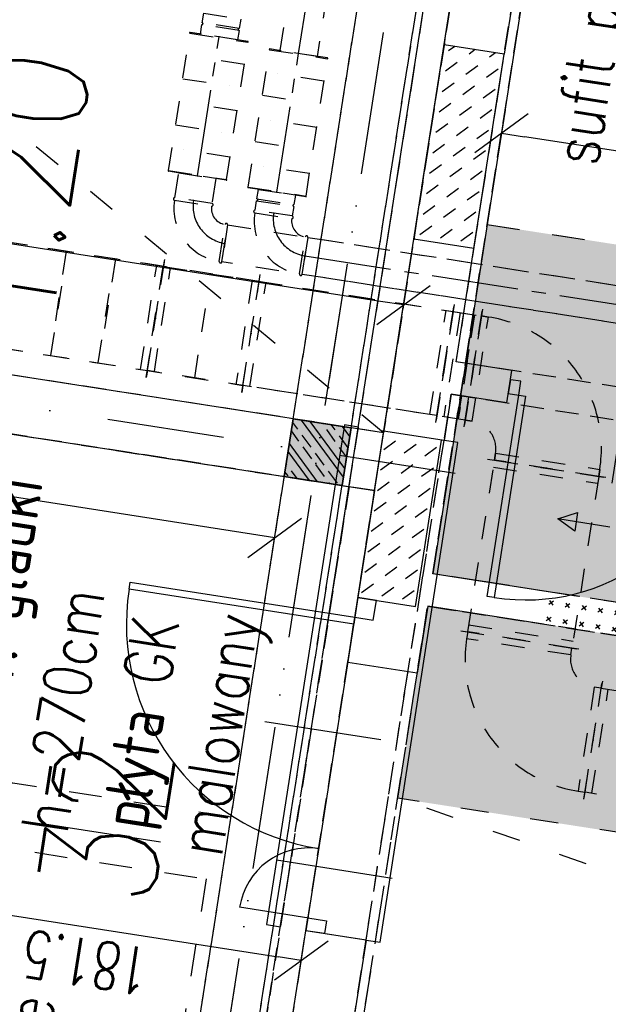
# Model space of a CAD drawing. Extents: x -38969 to 27108, y -24488 to 212598.
# Tile 140 of 256: x -8871 to -8620, y 35787 to 36207. Entities that reach past the tile are written whole.
import ezdxf
from ezdxf import colors
from ezdxf.entities.mleader import LeaderData, LeaderLine
from ezdxf.math import Vec2, Vec3

# ---------------------------------------------------------------- set-up
doc = ezdxf.new("R2010")
doc.units = 0
doc.header["$LTSCALE"] = 100
doc.header["$MEASUREMENT"] = 0
for name, pattern in [('0.5_0.5', [1, 0.5, -0.5]), ('0.7_0.7', [1.4, 0.7, -0.7]), ('ACAD_ISO03W100', [30, 12, -18]), ('CENTER', [0.55, 0.37, -0.06, 0.06, -0.06]), ('DASHDOT2', [0.5, 0.25, -0.125, 0, -0.125]), ('DASHED22', [0.15, 0.1, -0.05])]:
    doc.linetypes.add(name, pattern=pattern)
doc.layers.get('0').update_dxf_attribs({"linetype": 'CONTINUOUS'})
doc.layers.get('DEFPOINTS').update_dxf_attribs({"linetype": 'CONTINUOUS'})
for name, color, linetype in [('F_0-DIM', 6, 'CONTINUOUS'), ('F_0-HAT', 6, 'CONTINUOUS'), ('F_0-HAT 50', 6, 'CONTINUOUS'), ('F_0-MUR', 3, 'CONTINUOUS'), ('F_0-MUR istn', 200, 'CONTINUOUS'), ('F_0-MUW', 1, 'CONTINUOUS'), ('F_0-NR POM', 3, 'CONTINUOUS'), ('F_0-osie', 6, 'CONTINUOUS'), ('F_0-POMOCNICZA', 2, 'CONTINUOUS'), ('F_0-POW', 123, 'DASHED22'), ('F_0-STOLARKA', 6, 'CONTINUOUS'), ('F_0-sufit podw', 252, 'CONTINUOUS'), ('F_0-sufity TXT', 123, 'CONTINUOUS'), ('F_1-HAT 50', 6, 'CONTINUOUS'), ('F_1-mur', 3, 'CONTINUOUS'), ('F_1-MUR istn', 200, 'CONTINUOUS'), ('F_1-MUR wyburzany', 252, 'CONTINUOUS'), ('F_1-MUW', 1, 'CONTINUOUS'), ('F_1-NR POM', 3, 'CONTINUOUS'), ('F_1-osie', 6, 'CONTINUOUS'), ('F_1-POMOCNICZA', 2, 'CONTINUOUS'), ('F_1-POW', 2, 'DASHED22'), ('F_1-sufit podw', 252, 'CONTINUOUS'), ('F_1-sufity TXT', 123, 'CONTINUOUS'), ('F_1-WEN_WYC1-_OSIE', 2, 'CENTER'), ('F_1-WEN_WYC1-_ZLICZAC', 6, 'CONTINUOUS'), ('F_1-WENTYLACJA', 2, 'CONTINUOUS'), ('t_1-TXT', 123, 'CONTINUOUS')]:
    doc.layers.add(name, color=color, linetype=linetype)
doc.styles.add('ROMANS', font='ROMANS.shx', dxfattribs={"width": 0.8})
doc.styles.get("Standard").update_dxf_attribs({"font": 'romans.shx', "width": 0.7})
doc.dimstyles.new('DIM100', dxfattribs={"dimscale": 10, "dimtxt": 2, "dimasz": 1, "dimexe": 0, "dimexo": 0, "dimgap": 0.5, "dimtad": 1, "dimdec": 4, "dimrnd": 0.5, "dimdsep": 46, "dimtxsty": 'Standard', "dimblk1": 'TICK1', "dimblk2": 'TICK1', "dimsah": 1, "dimcen": 0, "dimse1": 1, "dimse2": 1, "dimclrd": 6, "dimclre": 6, "dimclrt": 123, "dimadec": 0, "dimazin": 0, "dimtfac": 1, "dimtdec": 4, "dimtmove": 2, "dimatfit": 3, "dimldrblk": 'TICK1', "dimfxl": 1, "dimtolj": 1, "dimarcsym": 0})
pattern_1 = [(162.14471, (-7298.9845, 21519.5906), (-4.8908185, -4.9907935), [0, -6.25])]

# ---------------------------------------------------------------- blocks, each defined once
blk = doc.blocks.new('TICK1')
at = {"color": 0}
for p, q in [((-1, -1), (1, 1)), ((0, -1), (0, 1)), ((0, 0), (-1, 0))]:
    blk.add_line(p, q, dxfattribs=at)
blk = doc.blocks.new('*D1824')
at = {"layer": 'DEFPOINTS', "color": 0}
for p in [(-9246.54, 36468.08), (-8662.09, 36377.02), (-9291.95, 36176.6)]:
    blk.add_point(p, dxfattribs=at)
at = {"layer": 'F_0-DIM', "color": 6, "lineweight": -2, "transparency": 16777216}
blk.add_line((-8717.38, 36087.08), (-9282.07, 36175.06), dxfattribs=at)
at = {"layer": 'F_0-DIM', "color": 6, "lineweight": -2, "transparency": 16777216, "xscale": 10, "yscale": 10, "zscale": 10}
for p, rotation in [((-9291.95, 36176.6), 171.1447089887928), ((-8707.5, 36085.54), 351.1447089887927)]:
    blk.add_blockref('TICK1', p, dxfattribs=dict(at, rotation=rotation))
at = {"layer": 'F_0-DIM', "color": 123, "transparency": 16777216, "insert": (-9002.03, 36116.25), "char_height": 20, "attachment_point": 5, "rotation": 171.1447}
blk.add_mtext('\\A1;591.5', dxfattribs=at)
blk = doc.blocks.new('DR_11100L0')
at = {"color": 7}
blk.add_line((-15, 50), (35, 50), dxfattribs=at)
blk.add_lwpolyline([(4, 0), (4, 3), (101, 3), (101, 0), (4, 0)])
blk.add_arc((4, 3), 97, 0, 90, dxfattribs=at)
blk = doc.blocks.new('DR_1190L1')
at = {"color": 7}
blk.add_line((-15, 45), (35, 45), dxfattribs=at)
blk.add_lwpolyline([(4, 0), (4, 3), (91, 3), (91, 0), (4, 0)])
blk.add_arc((4, 3), 87, 0, 90, dxfattribs=at)
blk = doc.blocks.new('*D1849')
at = {"layer": 'DEFPOINTS', "color": 0}
for p in [(-9304.3, 36097.3), (-9308.38, 36071.13), (-8758.39, 36012.25)]:
    blk.add_point(p, dxfattribs=at)
at = {"layer": 'F_0-DIM', "color": 6, "lineweight": -2, "transparency": 16777216}
blk.add_line((-8772.35, 35987.62), (-9298.5, 36069.59), dxfattribs=at)
at = {"layer": 'F_0-DIM', "color": 6, "lineweight": -2, "transparency": 16777216, "xscale": 10, "yscale": 10, "zscale": 10}
for p, rotation in [((-9308.38, 36071.13), 171.1447089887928), ((-8762.47, 35986.08), 351.1447089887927)]:
    blk.add_blockref('TICK1', p, dxfattribs=dict(at, rotation=rotation))
at = {"layer": 'F_0-DIM', "color": 123, "transparency": 16777216, "insert": (-9037.73, 36013.78), "char_height": 20, "attachment_point": 5, "rotation": 171.1447}
blk.add_mtext('\\A1;552.5', dxfattribs=at)
blk = doc.blocks.new('*D1851')
at = {"layer": 'DEFPOINTS', "color": 0}
for p in [(-8932.13, 35822.74), (-8751.12, 35805.55), (-8752.6, 35796.03)]:
    blk.add_point(p, dxfattribs=at)
at = {"layer": 'F_0-DIM', "color": 6, "lineweight": -2, "transparency": 16777216}
blk.add_line((-8920.58, 35831.95), (-8761, 35807.09), dxfattribs=at)
at = {"layer": 'F_0-DIM', "color": 6, "lineweight": -2, "transparency": 16777216, "xscale": 10, "yscale": 10, "zscale": 10}
for p, rotation in [((-8930.46, 35833.49), 171.1447089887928), ((-8751.12, 35805.55), 351.1447089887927)]:
    blk.add_blockref('TICK1', p, dxfattribs=dict(at, rotation=rotation))
at = {"layer": 'F_0-DIM', "color": 123, "transparency": 16777216, "insert": (-8843.1, 35804.7), "char_height": 20, "attachment_point": 5, "rotation": 171.1447}
blk.add_mtext('\\A1;181.5', dxfattribs=at)
blk = doc.blocks.new('*D1883')
at = {"layer": 'DEFPOINTS', "color": 0}
for p in [(-8665.7, 36158.93), (-8671.78, 36119.95), (-8078.93, 36027.59)]:
    blk.add_point(p, dxfattribs=at)
at = {"layer": 'F_1-sufity TXT', "color": 6, "lineweight": -2, "transparency": 16777216}
blk.add_line((-8082.74, 36068.1), (-8655.82, 36157.39), dxfattribs=at)
at = {"layer": 'F_1-sufity TXT', "color": 6, "lineweight": -2, "transparency": 16777216, "xscale": 10, "yscale": 10, "zscale": 10}
for p, rotation in [((-8665.7, 36158.93), 171.1447089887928), ((-8072.86, 36066.56), 351.1447089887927)]:
    blk.add_blockref('TICK1', p, dxfattribs=dict(at, rotation=rotation))
at = {"layer": 'F_1-sufity TXT', "color": 123, "transparency": 16777216, "insert": (-8371.59, 36097.93), "char_height": 20, "attachment_point": 5, "rotation": 171.1447}
blk.add_mtext('\\A1;600', dxfattribs=at)

msp = doc.modelspace()

# ---------------------------------------------------------------- hatches: boundary and pattern name
at = {"layer": 'F_0-HAT', "ltscale": 4}
h = msp.add_hatch(dxfattribs=at)
h.set_pattern_fill('DASH', color=256, scale=50, angle=135, style=0)
h.set_pattern_definition([(216.14471, (-6108.894, 31878.624), (-1.360645, -8.7334784), [6.25, -6.25])])
h.paths.add_polyline_path([(-8689.93489, 36196.6591), (-8703.35984, 36113.73733), (-8678.41081, 36109.85036), (-8664.98586, 36192.77213)])
h = msp.add_hatch(dxfattribs=at)
h.set_pattern_fill('DASH', color=256, scale=50, angle=135, style=0)
h.set_pattern_definition([(216.14471, (-6133.8393, 31725.641), (-1.360645, -8.7334784), [6.25, -6.25])])
h.paths.add_polyline_path([(-8715.88979, 36031.68818), (-8726.97343, 35960.5464), (-8703.356, 35956.86688), (-8691.77832, 36027.9317)])
at = {"layer": 'F_0-HAT 50'}
h = msp.add_hatch(dxfattribs=at)
h.set_pattern_fill('ANSI33', color=256, scale=50, style=0)
h.set_pattern_definition([(126.1447, (-6112.974, 31852.44), (-10.094123, -7.372833), []), (126.1447, (-6111.613, 31861.174), (-10.094123, -7.372833), [6.25, -3.125])])
h.paths.add_polyline_path([(-8758.38886, 36012.24875), (-8733.68685, 36008.40026), (-8729.83837, 36033.10227), (-8754.54038, 36036.95075)])
at = {"layer": 'F_0-MUW', "linetype": 'Continuous'}
msp.add_hatch(color=256, dxfattribs=at).paths.add_polyline_path([(-8758.38886, 36012.24875), (-8733.68685, 36008.40026), (-8729.83837, 36033.10227), (-8754.54038, 36036.95075)])
at = {"layer": 'F_1-HAT 50'}
h = msp.add_hatch(dxfattribs=at)
h.set_pattern_fill('ANSI33', color=256, scale=2, angle=81.144709, style=0)
h.set_pattern_definition([(306.1447, (-5316.446, 36635.42), (10.25563, 7.4908), []), (306.1447, (-5317.828, 36626.547), (10.25563, 7.4908), [6.35, -3.175])])
h.paths.add_polyline_path([(-8758.38886, 36012.24875), (-8733.68685, 36008.40026), (-8729.83837, 36033.10227), (-8754.54038, 36036.95075)])
at = {"layer": 'F_1-MUR wyburzany', "linetype": '0.7_0.7', "ltscale": 0.15}
h = msp.add_hatch(dxfattribs=at)
h.set_pattern_fill('CROSS', color=256, scale=20, angle=135, style=0)
h.set_pattern_definition([(216.14471, (-6108.894, 31878.624), (-1.088516, -6.9867827), [2.5, -7.5]), (306.14471, (-6110.641, 31878.8964), (6.9867827, -1.088516), [2.5, -7.5])])
h.paths.add_polyline_path([(-8645.61878, 35963.21441), (-8647.66897, 35950.055), (-8547.87286, 35934.50712), (-8545.82267, 35947.66653)])
at = {"layer": 'F_1-MUW', "linetype": 'Continuous'}
msp.add_hatch(color=256, dxfattribs=at).paths.add_polyline_path([(-8758.38886, 36012.24875), (-8733.68685, 36008.40026), (-8729.83837, 36033.10227), (-8754.54038, 36036.95075)])
at = {"layer": 'F_1-sufit podw', "true_color": 0x0919f6}
h = msp.add_hatch(dxfattribs=at)
h.set_pattern_fill('DOTS', color=5, scale=100, angle=81, style=0)
h.set_pattern_definition(pattern_1)
h.paths.add_polyline_path([(-7551.29403, 35945.38224), (-7574.53888, 35796.18212), (-7513.2779, 35786.63788), (-7490.03305, 35935.838)])
h.paths.add_polyline_path([(-8017.66793, 36018.04165), (-8040.91278, 35868.84153), (-7939.14051, 35852.98577), (-7915.89566, 36002.18589)])
h.paths.add_polyline_path([(-8671.77708, 36119.94954), (-8695.02193, 35970.74942), (-8545.84729, 35947.50854), (-8530.36854, 36046.86089), (-8198.48244, 35995.15421), (-8270.59897, 36057.44741)])
h = msp.add_hatch(dxfattribs=at)
h.set_pattern_fill('DOTS', color=5, scale=100, angle=81, style=0)
h.set_pattern_definition(pattern_1)
h.paths.add_polyline_path([(-7609.78668, 34374.66406), (-7626.89901, 34264.82639), (-7224.22193, 34202.2048), (-7207.12696, 34311.9311), (-7266.41177, 34321.16747)])
h.paths.add_polyline_path([(-7722.95995, 33648.24666), (-7740.48125, 33535.7839), (-7563.61488, 33508.22874), (-7546.09357, 33620.69151)])
h.paths.add_polyline_path([(-7481.0379, 35200.85521), (-7498.18061, 35091.02227), (-7154.8057, 35037.52567), (-7095.52088, 35028.28931), (-7078.42591, 35138.01561)])
h.paths.add_polyline_path([(-7382.69303, 35832.11539), (-7411.38885, 35644.3044), (-7288.96763, 35625.23161), (-7259.72602, 35812.92273)])
h.paths.add_polyline_path([(-8697.17708, 35956.91629), (-8709.96397, 35874.84197), (-7515.12981, 35688.69103), (-7643.96718, 34861.73149), (-7550.34465, 34847.14543), (-7408.72038, 35756.1793)])
h.paths.add_polyline_path([(-7647.04597, 34841.96989), (-7756.53508, 34139.19971), (-8290.34353, 34222.36517), (-8331.25323, 33959.78091), (-8298.64658, 33954.70091), (-8302.34112, 33930.98698), (-8199.58077, 33914.97729), (-8168.94683, 34111.60526), (-7676.88285, 34034.94343), (-7553.42343, 34827.38383)])
h.paths.add_polyline_path([(-8739.52717, 33840.20506), (-8747.41839, 33789.55424), (-8572.53851, 33762.30858), (-8587.43033, 33666.72351), (-8506.39741, 33654.09886), (-8483.61438, 33800.33475)])
h.paths.add_polyline_path([(-8828.09011, 33828.40533), (-8832.08783, 33802.74544), (-8759.27535, 33791.40152), (-8755.27763, 33817.06141)])
h.paths.add_polyline_path([(-8867.48819, 33993.73331), (-8870.93588, 33971.60386), (-8734.51182, 33950.34947), (-8731.06413, 33972.47893)])
h.paths.add_polyline_path([(-8665.61465, 34126.23642), (-8685.78072, 33996.7979), (-8713.44697, 34001.1082), (-8718.21909, 33970.47771), (-8719.20717, 33970.63165), (-8737.6799, 33852.06202), (-8684.32356, 33843.74929), (-8664.00356, 33974.17589), (-8461.4471, 33942.61831), (-8457.59862, 33967.32032), (-8566.28745, 33984.25365), (-8547.04502, 34107.76369)])
h.paths.add_polyline_path([(-8683.68879, 34229.24659), (-8697.08152, 34143.28361), (-8675.62435, 34139.94065), (-8662.23162, 34225.90364)])
h.paths.add_polyline_path([(-8650.37465, 34224.05637), (-8663.76738, 34138.09338), (-8533.34078, 34117.77338), (-8524.57912, 34174.01127), (-8334.04251, 34144.32635), (-8357.76861, 33992.0373), (-8473.40129, 34010.05246), (-8477.67929, 33982.59358), (-8345.08635, 33961.93606), (-8312.45119, 34171.40909)])

# ---------------------------------------------------------------- linework, layer by layer
at = {"layer": 'F_0-MUR'}
for p, q in [((-8716.00524, 36030.94712), (-9171.01622, 36101.83622)), ((-9174.8647, 36077.13421), (-8719.85373, 36006.24511)), ((-8758.38886, 36012.24875), (-8754.54038, 36036.95075)), ((-8729.83837, 36033.10227), (-8754.54038, 36036.95075)), ((-8724.4387, 35814.41435), (-8749.1407, 35818.26284)), ((-8724.4387, 35814.41435), (-8749.1407, 35818.26284))]:
    msp.add_line(p, q, dxfattribs=at)
for points in [[(-8703.11282, 36113.69884), (-8690.18191, 36196.69759)], [(-8677.42273, 36109.69642), (-8664.49182, 36192.69516)], [(-8715.88979, 36031.68818), (-8716.00524, 36030.94712)], [(-8719.85373, 36006.24511), (-8726.97343, 35960.5464), (-8702.36792, 35956.71294), (-8691.28428, 36027.85473)], [(-8758.38886, 36012.24875), (-8733.68685, 36008.40026)]]:
    msp.add_lwpolyline(points, dxfattribs=at)
at = {"layer": 'F_0-MUR istn'}
for p, q in [((-8637.8603, 36363.63305), (-8664.49182, 36192.69516)), ((-8664.49182, 36192.69516), (-8690.18191, 36196.69759)), ((-8677.42273, 36109.69642), (-8703.11282, 36113.69884)), ((-8684.96576, 36061.28048), (-8677.42273, 36109.69642)), ((-8661.25184, 36057.58594), (-8684.96576, 36061.28048)), ((-8663.40699, 36043.75281), (-8661.25184, 36057.58594)), ((-8687.12091, 36047.44736), (-8690.1997, 36027.68575)), ((-8663.40699, 36043.75281), (-8687.12091, 36047.44736)), ((-8690.1997, 36027.68575), (-8716.87787, 36031.84212)), ((-8723.45062, 35814.26041), (-8749.1407, 35818.26284)), ((-8723.45062, 35814.26041), (-8730.37789, 35769.7968))]:
    msp.add_line(p, q, dxfattribs=at)
at = {"layer": 'F_0-MUW', "linetype": 'Continuous'}
for p, q in [((-8690.18191, 36196.69759), (-8656.00736, 36416.05141)), ((-8719.85373, 36006.24511), (-8703.11282, 36113.69884)), ((-8756.06798, 35773.79922), (-8749.1407, 35818.26284))]:
    msp.add_line(p, q, dxfattribs=at)
for points in [[(-8729.83837, 36033.10227), (-8754.54038, 36036.95075), (-8758.38886, 36012.24875), (-8733.68685, 36008.40026)], [(-8733.68685, 36008.40026), (-8758.38886, 36012.24875), (-8754.54038, 36036.95075), (-8729.83837, 36033.10227)]]:
    msp.add_lwpolyline(points, close=True, dxfattribs=at)
at = {"layer": 'F_0-osie', "linetype": 'DASHDOT2', "ltscale": 2}
for p, q in [((-8639.1319, 36696.51441), (-8900.50205, 35018.87588)), ((-8685.39363, 36013.52714), (-9702.5148, 36171.99102)), ((-8712.33303, 35840.61309), (-9729.45419, 35999.07697))]:
    msp.add_line(p, q, dxfattribs=at)
at = {"layer": 'F_0-POMOCNICZA', "linetype": 'DASHED22'}
msp.add_line((-8846.48069, 35446.8198), (-8700.6231, 36383.02588), dxfattribs=at)
msp.add_lwpolyline([(-8812.19596, 35504.47931), (-8675.92109, 36379.17739)], dxfattribs=at)
at = {"layer": 'F_0-POMOCNICZA', "linetype": '0.7_0.7', "ltscale": 0.15}
for points in [[(-8713.9817, 36115.39217), (-8701.05079, 36198.39092)], [(-8677.42273, 36109.69642), (-8664.49182, 36192.69516)], [(-8760.00959, 35819.95617), (-8724.44958, 36048.20272)], [(-8723.45062, 35814.26041), (-8690.1997, 36027.68575)]]:
    msp.add_lwpolyline(points, dxfattribs=at)
at = {"layer": 'F_0-POW', "color": 1}
for points in [[(-9300.45474, 36122.00228), (-9246.53745, 36468.0774), (-8662.08796, 36377.02224), (-8716.00524, 36030.94712)], [(-8684.96576, 36061.28048), (-8637.8603, 36363.63305), (-8620.07486, 36360.86214), (-8616.68819, 36382.59991), (-8488.23775, 36362.58778), (-8538.72988, 36038.49745)], [(-8766.24577, 35539.57409), (-8687.12091, 36047.44736), (-7699.04063, 35893.50794), (-7646.39335, 36231.4314), (-7453.71769, 36201.41322), (-7696.17227, 34645.18676), (-7888.84792, 34675.20495), (-7730.29033, 35692.92764), (-8468.3863, 35807.92039), (-8516.26146, 35500.62742)], [(-9382.81232, 35593.37933), (-9304.30322, 36097.30027), (-9141.26997, 36071.90027), (-9196.68816, 35716.19137), (-8954.60849, 35678.47621), (-8922.28121, 35885.97307), (-9164.36089, 35923.68823), (-9141.26997, 36071.90027), (-8730.72261, 36007.93844), (-8809.23171, 35504.0175)]]:
    msp.add_lwpolyline(points, close=True, dxfattribs=at)
at = {"layer": 'F_0-POW'}
msp.add_lwpolyline([(-9129.2458, 33443.46914), (-8952.36941, 34578.77339), (-7965.2772, 34424.98791), (-7853.36325, 35143.32228), (-8841.44354, 35297.2617), (-8665.33685, 36427.62555), (-6545.90463, 36097.4255), (-7005.1059, 33149.982), (-7010.80166, 33113.42303)], close=True, dxfattribs=at)
at = {"layer": 'F_0-STOLARKA'}
msp.add_line((-8726.97343, 35960.5464), (-8749.1407, 35818.26284), dxfattribs=at)
for points in [[(-8662.79123, 36047.70513), (-8658.34487, 36047.01241), (-8657.42123, 36052.94089), (-8661.86759, 36053.63362)], [(-8726.97343, 35960.5464), (-8728.28191, 35952.14771), (-8720.37727, 35950.9162), (-8719.06879, 35959.31488)], [(-8749.1407, 35818.26284), (-8748.29404, 35823.69728), (-8740.38939, 35822.46576), (-8741.23606, 35817.03132)]]:
    msp.add_lwpolyline(points, close=True, dxfattribs=at)
for points in [[(-8726.75867, 36033.38151), (-8732.68715, 36034.30515), (-8765.93807, 35820.87981), (-8760.00959, 35819.95617)], [(-8723.45062, 35814.26041), (-8717.52213, 35813.33677), (-8684.27122, 36026.76212), (-8690.1997, 36027.68575)], [(-8747.89649, 35823.63534), (-8777.5389, 35828.25352)]]:
    msp.add_lwpolyline(points, dxfattribs=at)
msp.add_arc((-8747.8, 35823.62031), 30, 82.0996829, 171.144709, dxfattribs=at)
at = {"layer": 'F_0-sufit podw', "color": 3, "linetype": 'ACAD_ISO03W100', "ltscale": 0.01}
msp.add_lwpolyline([(-8716.00524, 36030.94712), (-9246.53745, 36468.0774)], dxfattribs=at)
at = {"layer": 'F_1-mur'}
for p in [(-8758.38886, 36012.24875), (-8716.00524, 36030.94712)]:
    msp.add_line(p, (-8754.54038, 36036.95075), dxfattribs=at)
msp.add_lwpolyline([(-8758.38886, 36012.24875), (-8719.85373, 36006.24511)], dxfattribs=at)
at = {"layer": 'F_1-MUR istn'}
for p, q in [((-8634.21586, 36361.04113), (-8695.02193, 35970.74942)), ((-8645.6434, 35963.05642), (-8695.02193, 35970.74942)), ((-8697.17708, 35956.91629), (-8701.64132, 35928.26197)), ((-8647.79855, 35949.22329), (-8697.17708, 35956.91629)), ((-8701.64132, 35928.26197), (-8731.28373, 35932.88015))]:
    msp.add_line(p, q, dxfattribs=at)
at = {"layer": 'F_1-MUR wyburzany', "linetype": '0.7_0.7', "ltscale": 0.15}
for p, q in [((-8549.1892, 35948.0292), (-8638.91981, 35962.00891)), ((-8550.77339, 35934.10712), (-8641.41951, 35948.22946))]:
    msp.add_line(p, q, dxfattribs=at)
at = {"layer": 'F_1-MUW', "linetype": 'Continuous'}
for p, q in [((-8731.28373, 35932.88015), (-8650.00372, 36454.58654)), ((-8699.64918, 36135.93065), (-8656.00736, 36416.05141)), ((-8719.96918, 36005.50405), (-8709.5013, 36072.69351))]:
    msp.add_line(p, q, dxfattribs=at)
msp.add_lwpolyline([(-8729.83837, 36033.10227), (-8754.54038, 36036.95075), (-8758.38886, 36012.24875), (-8733.68685, 36008.40026)], close=True, dxfattribs=at)
at = {"layer": 'F_1-osie', "linetype": 'DASHDOT2', "ltscale": 2}
for p, q in [((-8640.85525, 36685.45284), (-8900.50205, 35018.87588)), ((-8685.39363, 36013.52714), (-9640.27707, 36162.29461)), ((-8712.33303, 35840.61309), (-9667.21646, 35989.38055))]:
    msp.add_line(p, q, dxfattribs=at)
at = {"layer": 'F_1-POMOCNICZA', "linetype": 'DASHED22'}
msp.add_line((-8861.33585, 35351.47005), (-8700.6231, 36383.02588), dxfattribs=at)
at = {"layer": 'F_1-POMOCNICZA', "linetype": '0.7_0.7', "ltscale": 0.2}
for p, q in [((-8671.77708, 36119.94954), (-8410.92388, 36079.30954)), ((-8781.05644, 35866.75392), (-9140.96469, 35922.82636))]:
    msp.add_line(p, q, dxfattribs=at)
at = {"layer": 'F_1-POMOCNICZA'}
msp.add_lwpolyline([(-8742.15261, 35934.57348), (-8665.33685, 36427.62555), (-6545.90463, 36097.4255), (-7005.1059, 33149.982), (-7010.80166, 33113.42303), (-9129.2458, 33443.46914), (-8952.36941, 34578.77339), (-7965.2772, 34424.98791), (-7853.36325, 35143.32228), (-8841.44354, 35297.2617), (-8764.93565, 35788.3376)], dxfattribs=at)
at = {"layer": 'F_1-POMOCNICZA', "linetype": 'DASHED22'}
msp.add_lwpolyline([(-8836.63384, 35347.62157), (-8675.92109, 36379.17739)], dxfattribs=at)
at = {"layer": 'F_1-POMOCNICZA', "linetype": '0.7_0.7', "ltscale": 0.15}
msp.add_lwpolyline([(-8710.90291, 36135.15378), (-8701.05079, 36198.39092)], dxfattribs=at)
at = {"layer": 'F_1-POMOCNICZA', "linetype": '0.7_0.7', "ltscale": 0.2}
msp.add_lwpolyline([(-8723.65466, 35786.96648), (-8700.87163, 35933.20237)], dxfattribs=at)
msp.add_lwpolyline([(-8791.75078, 35840.3353), (-8811.7629, 35711.88487), (-8940.21334, 35731.89699), (-8920.20122, 35860.34743)], close=True, dxfattribs=at)
at = {"layer": 'F_1-POW'}
msp.add_lwpolyline([(-9129.2458, 33443.46914), (-8952.36941, 34578.77339), (-7965.2772, 34424.98791), (-7853.36325, 35143.32228), (-8841.44354, 35297.2617), (-8665.33685, 36427.62555), (-6545.90463, 36097.4255), (-7005.1059, 33149.982), (-7010.80166, 33113.42303)], close=True, dxfattribs=at)
at = {"layer": 'F_1-POW', "color": 1}
for points in [[(-9300.45474, 36122.00228), (-9267.59376, 36332.92477), (-8924.23586, 36279.43082), (-8903.17955, 36414.58346), (-8672.95685, 36378.71557), (-8694.01315, 36243.56294), (-8683.14427, 36241.86961), (-8716.00524, 36030.94712)], [(-8695.02193, 35970.74942), (-8650.28579, 36257.8942), (-8010.00976, 36158.14146), (-8054.7459, 35870.99668)], [(-9382.81232, 35593.37933), (-9304.30322, 36097.30027), (-9141.26997, 36071.90027), (-9196.68816, 35716.19137), (-8954.60849, 35678.47621), (-8922.28121, 35885.97307), (-9164.36089, 35923.68823), (-9141.26997, 36071.90027), (-8730.72261, 36007.93844), (-8809.23171, 35504.0175)], [(-8954.60849, 35678.47621), (-8973.23516, 35558.9185), (-8973.23516, 35558.9185), (-8973.23516, 35558.9185), (-8973.23516, 35558.9185), (-8979.06312, 35521.51101), (-8981.23492, 35507.57097), (-8801.89835, 35479.63097), (-8719.85373, 36006.24511), (-8930.80887, 36039.11118), (-8953.89978, 35890.89913), (-8922.28121, 35885.97307), (-8954.60849, 35678.47621)], [(-7728.73615, 34868.86582), (-7664.48319, 35281.28188), (-7786.40365, 35300.27665), (-7739.82023, 35599.2784), (-8728.8886, 35753.37175), (-8697.17708, 35956.91629), (-7408.72038, 35756.1793), (-7551.26828, 34841.21695)]]:
    msp.add_lwpolyline(points, close=True, dxfattribs=at)
at = {"layer": 'F_1-sufit podw', "color": 3, "linetype": 'ACAD_ISO03W100', "ltscale": 0.01}
for points in [[(-8716.00524, 36030.94712), (-9246.53745, 36468.0774)], [(-8671.77708, 36119.94954), (-8078.9289, 36027.58589), (-8086.69501, 35977.73812), (-8530.36854, 36046.86089), (-8545.84729, 35947.50854), (-8695.02193, 35970.74942), (-8671.77708, 36119.94954)], [(-8062.92245, 35649.61658), (-8709.96397, 35874.84197)]]:
    msp.add_lwpolyline(points, dxfattribs=at)
msp.add_lwpolyline([(-7643.96718, 34861.73149), (-7515.12981, 35688.69103), (-8709.96397, 35874.84197), (-8697.17708, 35956.91629), (-7408.72038, 35756.1793), (-7550.34465, 34847.14543)], close=True, dxfattribs=at)
at = {"layer": 'F_1-WEN_WYC1-_OSIE'}
for p, q in [((-8752.26713, 36192.98598), (-8745.10027, 36238.9874)), ((-8795.46382, 36140.76123), (-8786.22746, 36200.04605)), ((-8761.5035, 36133.70116), (-8752.26713, 36192.98598)), ((-8749.5427, 36106.53612), (-8552.17366, 36075.78672))]:
    msp.add_line(p, q, dxfattribs=at)
for centre in [(-8781.30909, 36127.67823), (-8747.07967, 36122.34541)]:
    msp.add_arc(centre, 16, 171.144709, 261.144709, dxfattribs=at)
at = {"layer": 'F_1-WEN_WYC1-_ZLICZAC', "linetype": '0.5_0.5', "ltscale": 0.2}
for p, q in [((-8777.69166, 36202.86566), (-8793.50095, 36205.32869)), ((-8777.56851, 36203.65613), (-8793.3778, 36206.11916)), ((-8807.76557, 36143.00166), (-8798.62772, 36201.6541)), ((-8783.06356, 36139.15317), (-8773.92571, 36197.80562)), ((-8773.80524, 36135.94159), (-8764.6674, 36194.59403)), ((-8775.41585, 36188.241), (-8795.17745, 36191.31979)), ((-8749.10323, 36132.0931), (-8739.96539, 36190.74555)), ((-8801.65725, 36182.20868), (-8781.89564, 36179.1299)), ((-8741.45552, 36181.18093), (-8761.21713, 36184.25972)), ((-8767.69692, 36175.14861), (-8747.93532, 36172.06982)), ((-8778.49464, 36168.4794), (-8798.25624, 36171.55818)), ((-8744.53431, 36161.41933), (-8764.29592, 36164.49811)), ((-8804.73604, 36162.44708), (-8784.97443, 36159.36829)), ((-8781.57342, 36148.71779), (-8801.33503, 36151.79658)), ((-8770.77571, 36155.38701), (-8751.01411, 36152.30822)), ((-8747.6131, 36141.65772), (-8767.37471, 36144.73651)), ((-8770.03929, 36130.88155), (-8754.23001, 36128.41851)), ((-8770.16244, 36130.09108), (-8754.35316, 36127.62805)), ((-8851.43389, 36108.46896), (-8856.97571, 36072.89807)), ((-8830.43718, 36105.19775), (-8835.979, 36069.62686)), ((-8819.74369, 36057.98888), (-8812.81642, 36102.4525)), ((-8817.24127, 36054.56282), (-8809.39036, 36104.95492)), ((-8810.26388, 36102.05482), (-8815.80569, 36066.48393)), ((-8813.81521, 36057.06525), (-8806.88793, 36101.52886)), ((-8809.85218, 36101.99068), (-8809.39036, 36104.95492)), ((-8857.94946, 36063.94121), (-8852.40764, 36099.5121)), ((-8776.48296, 36048.21282), (-8768.63205, 36098.60492)), ((-8769.09386, 36095.64068), (-8768.63205, 36098.60492)), ((-8837.77616, 36060.79828), (-8832.23434, 36096.36917)), ((-8772.0581, 36096.10249), (-8778.98538, 36051.63888)), ((-8773.0569, 36050.71525), (-8766.12962, 36095.17886)), ((-8796.60614, 36054.38413), (-8791.06432, 36089.95503)), ((-8685.88032, 36085.71249), (-8693.73123, 36035.3204)), ((-8693.73123, 36035.3204), (-8685.88032, 36085.71249)), ((-8696.23365, 36038.74646), (-8689.30638, 36083.21007)), ((-8683.3779, 36082.28643), (-8690.30517, 36037.82282)), ((-8677.2024, 36081.32431), (-8684.12967, 36036.8607)), ((-8684.12967, 36036.8607), (-8677.2024, 36081.32431)), ((-8673.77634, 36083.82673), (-8681.62725, 36033.43464)), ((-8681.62725, 36033.43464), (-8673.77634, 36083.82673)), ((-8678.20119, 36035.93706), (-8671.27392, 36080.40067)), ((-8678.20119, 36035.93706), (-8671.27392, 36080.40067)), ((-8673.77634, 36083.82673), (-8674.23816, 36080.86249)), ((-8673.77634, 36083.82673), (-8674.23816, 36080.86249)), ((-8816.77945, 36057.52706), (-8817.24127, 36054.56282)), ((-8776.02114, 36051.17706), (-8776.48296, 36048.21282)), ((-8681.62725, 36033.43464), (-8681.16543, 36036.39888)), ((-8681.62725, 36033.43464), (-8681.16543, 36036.39888)), ((-8668.1915, 36022.23283), (-8623.72789, 36015.30555)), ((-8668.1915, 36022.23283), (-8623.72789, 36015.30555)), ((-8671.61756, 36019.7304), (-8621.22546, 36011.87949)), ((-8671.61756, 36019.7304), (-8668.65332, 36019.26858)), ((-8671.61756, 36019.7304), (-8668.65332, 36019.26858)), ((-8671.61756, 36019.7304), (-8621.22546, 36011.87949)), ((-8669.11513, 36016.30434), (-8624.65152, 36009.37707)), ((-8669.11513, 36016.30434), (-8624.65152, 36009.37707)), ((-8621.22546, 36011.87949), (-8624.1897, 36012.34131)), ((-8621.22546, 36011.87949), (-8624.1897, 36012.34131)), ((-8683.04417, 35946.38719), (-8632.65208, 35938.53628)), ((-8683.04417, 35946.38719), (-8680.07993, 35945.92538)), ((-8683.04417, 35946.38719), (-8680.07993, 35945.92538)), ((-8683.04417, 35946.38719), (-8632.65208, 35938.53628)), ((-8679.61811, 35948.88962), (-8635.1545, 35941.96234)), ((-8679.61811, 35948.88962), (-8635.1545, 35941.96234)), ((-8636.07813, 35936.03386), (-8680.54175, 35942.96114)), ((-8636.07813, 35936.03386), (-8680.54175, 35942.96114)), ((-8632.65208, 35938.53628), (-8635.61632, 35938.9981)), ((-8632.65208, 35938.53628), (-8635.61632, 35938.9981)), ((-8630.49329, 35874.43995), (-8622.64238, 35924.83205)), ((-8630.49329, 35874.43995), (-8622.64238, 35924.83205)), ((-8622.64238, 35924.83205), (-8623.1042, 35921.86781)), ((-8622.64238, 35924.83205), (-8623.1042, 35921.86781)), ((-8626.06844, 35922.32963), (-8632.99572, 35877.86601)), ((-8626.06844, 35922.32963), (-8632.99572, 35877.86601)), ((-8627.06724, 35876.94238), (-8620.13996, 35921.40599)), ((-8627.06724, 35876.94238), (-8620.13996, 35921.40599)), ((-8630.49329, 35874.43995), (-8630.03148, 35877.40419)), ((-8630.49329, 35874.43995), (-8630.03148, 35877.40419))]:
    msp.add_line(p, q, dxfattribs=at)
for points in [[(-8744.36249, 36191.75446), (-8760.17177, 36194.21749), (-8753.00492, 36240.21892), (-8737.19563, 36237.75589)], [(-8803.36846, 36141.99275), (-8787.55918, 36139.52972), (-8789.21373, 36128.90974), (-8805.02302, 36131.37278)], [(-8933.36221, 36121.2331), (-8940.28949, 36076.76949), (-8816.77945, 36057.52706), (-8809.85218, 36101.99068)], [(-8785.00364, 36103.9643), (-8782.54061, 36119.77359), (-8600.09914, 36091.34985), (-8602.56217, 36075.54057)], [(-8776.02114, 36051.17706), (-8769.09386, 36095.64068), (-8892.6039, 36114.8831), (-8899.53117, 36070.41949)], [(-8750.77421, 36098.63148), (-8748.31118, 36114.44076), (-8550.94215, 36083.69137), (-8553.40518, 36067.88208)], [(-8809.85218, 36101.99068), (-8686.34214, 36082.74825), (-8693.26941, 36038.28464), (-8816.77945, 36057.52706)], [(-8769.09386, 36095.64068), (-8674.23816, 36080.86249), (-8681.16543, 36036.39888), (-8776.02114, 36051.17706)], [(-8681.16543, 36036.39888), (-8693.26941, 36038.28464), (-8686.34214, 36082.74825), (-8674.23816, 36080.86249)], [(-8624.1897, 36012.34131), (-8635.61632, 35938.9981), (-8680.07993, 35945.92538), (-8668.65332, 36019.26858)], [(-8624.1897, 36012.34131), (-8635.61632, 35938.9981), (-8680.07993, 35945.92538), (-8668.65332, 36019.26858)], [(-8623.1042, 35921.86781), (-8499.59417, 35902.62538), (-8506.52144, 35858.16177), (-8630.03148, 35877.40419)], [(-8623.1042, 35921.86781), (-8499.59417, 35902.62538), (-8506.52144, 35858.16177), (-8630.03148, 35877.40419)]]:
    msp.add_lwpolyline(points, close=True, dxfattribs=at)
for points in [[(-8776.93736, 36207.70726), (-8777.56851, 36203.65613, 1), (-8777.69166, 36202.86566), (-8778.32282, 36198.81453), (-8794.1321, 36201.27756), (-8793.50095, 36205.32869, 1), (-8793.3778, 36206.11916), (-8792.74664, 36210.17029)], [(-8773.87645, 36198.12181), (-8798.57846, 36201.97029, 1), (-8798.62772, 36201.6541), (-8773.92571, 36197.80562, 1)], [(-8739.91613, 36191.06173), (-8764.61814, 36194.91022, 1), (-8764.6674, 36194.59403), (-8739.96539, 36190.74555, 1)], [(-8783.11282, 36138.83699), (-8807.81483, 36142.68547, -1), (-8807.76557, 36143.00166), (-8783.06356, 36139.15317, -1)], [(-8749.15249, 36131.77692), (-8773.8545, 36135.6254, -1), (-8773.80524, 36135.94159), (-8749.10323, 36132.0931, -1)], [(-8770.79359, 36126.03995), (-8770.16244, 36130.09108, 1), (-8770.03929, 36130.88155), (-8769.40814, 36134.93267), (-8753.59886, 36132.46964), (-8754.23001, 36128.41851, 1), (-8754.35316, 36127.62805), (-8754.98431, 36123.57692)], [(-8789.21373, 36128.90974), (-8805.02302, 36131.37278, 1), (-8805.19543, 36130.26613), (-8789.38615, 36127.80309, 1)], [(-8754.98431, 36123.57692), (-8770.79359, 36126.03995, 1), (-8770.96601, 36124.9333), (-8755.15672, 36122.47027, 1)], [(-8782.54061, 36119.77359), (-8785.00364, 36103.9643, -1), (-8786.11029, 36104.13671), (-8783.64726, 36119.946, -1)], [(-8748.31118, 36114.44076), (-8750.77421, 36098.63148, -1), (-8751.88086, 36098.80389), (-8749.41783, 36114.61318, -1)], [(-8624.1897, 36012.34131), (-8623.72789, 36015.30555, 0.414213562), (-8671.27392, 36080.40067), (-8674.23816, 36080.86249), (-8681.16543, 36036.39888), (-8678.20119, 36035.93706, -0.414213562), (-8668.1915, 36022.23283), (-8668.65332, 36019.26858)], [(-8674.23816, 36080.86249), (-8671.27392, 36080.40067, -0.414213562), (-8623.72789, 36015.30555), (-8624.1897, 36012.34131), (-8668.65332, 36019.26858), (-8668.1915, 36022.23283, 0.414213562), (-8678.20119, 36035.93706), (-8681.16543, 36036.39888)], [(-8680.07993, 35945.92538), (-8680.54175, 35942.96114, 0.414213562), (-8632.99572, 35877.86601), (-8630.03148, 35877.40419), (-8623.1042, 35921.86781), (-8626.06844, 35922.32963, -0.414213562), (-8636.07813, 35936.03386), (-8635.61632, 35938.9981)], [(-8680.07993, 35945.92538), (-8680.54175, 35942.96114, 0.414213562), (-8632.99572, 35877.86601), (-8630.03148, 35877.40419), (-8623.1042, 35921.86781), (-8626.06844, 35922.32963, -0.414213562), (-8636.07813, 35936.03386), (-8635.61632, 35938.9981)]]:
    msp.add_lwpolyline(points, format="xyb", close=True, dxfattribs=at)
for centre, radius in [((-8782.58815, 36126.74399), 22.88), ((-8782.58815, 36126.74399), 6.88), ((-8748.35873, 36121.41117), 22.88), ((-8748.35873, 36121.41117), 6.88)]:
    msp.add_arc(centre, radius, 171.144709, 261.144709, dxfattribs=at)
for p in [(-8786.22746, 36200.04605), (-8786.22746, 36200.04605), (-8752.26713, 36192.98598), (-8752.26713, 36192.98598), (-8795.46382, 36140.76123), (-8795.46382, 36140.76123), (-8761.5035, 36133.70116), (-8761.5035, 36133.70116), (-8797.11838, 36130.14126), (-8797.11838, 36130.14126), (-8762.88895, 36124.80844), (-8762.88895, 36124.80844), (-8783.77212, 36111.86894), (-8783.77212, 36111.86894), (-8749.5427, 36106.53612), (-8749.5427, 36106.53612), (-8813.31581, 36079.75887), (-8813.31581, 36079.75887), (-8772.5575, 36073.40887), (-8772.5575, 36073.40887), (-8689.80578, 36060.51644), (-8689.80578, 36060.51644), (-8677.70179, 36058.63069), (-8677.70179, 36058.63069), (-8677.70179, 36058.63069), (-8677.70179, 36058.63069), (-8646.42151, 36015.80495), (-8646.42151, 36015.80495), (-8646.42151, 36015.80495), (-8646.42151, 36015.80495), (-8657.84812, 35942.46174), (-8657.84812, 35942.46174), (-8657.84812, 35942.46174), (-8657.84812, 35942.46174), (-8626.56784, 35899.636), (-8626.56784, 35899.636), (-8626.56784, 35899.636), (-8626.56784, 35899.636)]:
    msp.add_point(p, dxfattribs=at)
at = {"layer": 'F_1-WENTYLACJA', "ltscale": 0.15}
msp.add_lwpolyline([(-8619.51609, 35990.66762), (-8641.69972, 35994.12375), (-8633.17932, 35996.84456), (-8634.41083, 35988.93992), (-8641.69972, 35994.12375)], dxfattribs=at)

# ---------------------------------------------------------------- block references
at = {"layer": 'F_0-STOLARKA'}
for name, p, rotation in [('DR_1190L1', (-8657.72911, 36050.96473), 261.1447089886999), ('DR_11100L0', (-8724.32959, 35951.53196), 171.1447089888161)]:
    msp.add_blockref(name, p, dxfattribs=dict(at, rotation=rotation))

# ---------------------------------------------------------------- texts
at = {"layer": 'F_0-NR POM', "color": 3, "style": 'ROMANS', "width": 0.8}
for s, height, p in [('4', 40, (-8583.66471, 36188.56161)), ('32', 50, (-8815.06397, 35827.18483))]:
    msp.add_text(s, height=height, rotation=81.144709, dxfattribs=at).set_placement(p)
at = {"layer": 'F_0-sufity TXT', "color": 4, "insert": (-8883.37746, 35680.02946), "char_height": 20, "width": 295.9837708, "attachment_point": 5, "rotation": 81.144709, "style": 'ROMANS'}
msp.add_mtext('{\\C256;biegi i spoczniki schodów  tynkowane \\Pi malowane}', dxfattribs=at)
at = {"layer": 'F_1-NR POM', "color": 3, "style": 'ROMANS', "width": 0.8}
msp.add_text('1.20', height=50, rotation=81.144709, dxfattribs=at).set_placement((-8858.52842, 36072.14605))
at = {"layer": 'F_1-sufity TXT', "color": 4, "char_height": 20, "width": 242.1062337, "attachment_point": 5, "rotation": 81.144709, "style": 'ROMANS'}
for s, insert in [('{\\C256;sufit podw. gładki\\Ppo skosie dachu\\Ppłyta GK ppoż\\Pmalowany}', (-8567.25638, 36231.68912)), ('{\\C256;sufit podw. gładki\\Ph=270cm\\Ppłyta GK\\Pmalowany}', (-8833.08667, 35909.3176))]:
    msp.add_mtext(s, dxfattribs=dict(at, insert=insert))

# ---------------------------------------------------------------- dimensions: what is measured, and where the dimension line sits
at = {"layer": 'F_0-DIM'}
for base, p1, p2, picture, middle in [((-9291.94908, 36176.59693), (-8662.08796, 36377.02224), (-9246.53745, 36468.0774), '*D1824', (-9002.03343, 36116.24814)), ((-9308.38065, 36071.12878), (-8758.38886, 36012.24875), (-9304.30322, 36097.30027), '*D1849', (-9037.73256, 36013.78181)), ((-8751.12099, 35805.55209), (-8932.13334, 35822.73593), (-8752.60434, 35796.03103), '*D1851', (-8843.09837, 35804.70089))]:
    dim = msp.add_linear_dim(base=base, p1=p1, p2=p2, angle=171.144709, dimstyle='DIM100', dxfattribs=at)
    dim.commit()
    dim.dimension.update_dxf_attribs({"geometry": picture, "text_midpoint": middle})
at = {"layer": 'F_1-sufity TXT'}
dim = msp.add_linear_dim(base=(-8665.70431, 36158.92838), p1=(-8078.9289, 36027.58589), p2=(-8671.77708, 36119.94954), angle=171.144709, dimstyle='DIM100', dxfattribs=at)
dim.commit()
dim.dimension.update_dxf_attribs({"geometry": '*D1883', "text_midpoint": (-8371.58932, 36097.92535)})

# ---------------------------------------------------------------- leaders
at = {"layer": 't_1-TXT', "ltscale": 0.6}
ml = msp.add_multileader_mtext('Standard', dxfattribs=at)
ml.set_content('ppp=297,30', color=256)
ml.set_leader_properties()
ml.build(insert=Vec2(0, 0))
ml.multileader.update_dxf_attribs({"dogleg_length": 0.36, "arrow_head_size": 0.09})
ctx = ml.context
ctx.base_point, ctx.char_height, ctx.arrow_head_size, ctx.landing_gap_size, ctx.plane_origin, ctx.plane_x_axis, ctx.plane_y_axis = Vec3(-32072.77193, 59913.30266), 100, 0.09, 0.045, Vec3(-30900.37988, 64272.54371), Vec3(0.081927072, 0.996638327), Vec3(-0.996638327, 0.081927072)
notes = []
notes.append((ctx, [(0, (0, 0, 0), (0, 0), (1, 0), 1, [])]))
ctx.mtext.insert, ctx.mtext.text_direction, ctx.mtext.rotation, ctx.mtext.flow_direction = Vec3(-32139.2108, 59918.80931), Vec3(0.081927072, 0.996638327), 1.488777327, 5
ml = msp.add_multileader_mtext('Standard', dxfattribs=at)
ml.set_content('1kond.', color=256)
ml.set_leader_properties()
ml.build(insert=Vec2(0, 0))
ml.multileader.update_dxf_attribs({"dogleg_length": 0.36, "arrow_head_size": 0.09})
ctx = ml.context
ctx.base_point, ctx.char_height, ctx.arrow_head_size, ctx.landing_gap_size, ctx.plane_origin, ctx.plane_x_axis, ctx.plane_y_axis = Vec3(-32578.38797, 60152.18437), 100, 0.09, 0.045, Vec3(-31833.25262, 57759.6945), Vec3(0.085898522, 0.996303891), Vec3(-0.996303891, 0.085898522)
ctx.text_align_type = 2
notes.append((ctx, [(0, (0, 0, 0), (0, 0), (1, 0), 1, [])]))
ctx.mtext.insert, ctx.mtext.text_direction, ctx.mtext.rotation, ctx.mtext.alignment, ctx.mtext.flow_direction = Vec3(-32597.43945, 60513.29581), Vec3(0.085898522, 0.996303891), 1.484791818, 3, 5
for ctx, leaders in notes:
    for number, flags, end, landing, length, lines in leaders:
        leader = LeaderData()
        leader.index, (leader.has_last_leader_line, leader.has_dogleg_vector, leader.attachment_direction) = number, flags
        leader.last_leader_point, leader.dogleg_vector, leader.dogleg_length = Vec3(end), Vec3(landing), length
        for number, points, colour, breaks in lines:
            line = LeaderLine()
            line.index, line.vertices, line.color, line.breaks = number, Vec3.list(points), colors.encode_raw_color(colour), breaks
            leader.lines.append(line)
        ctx.leaders.append(leader)

doc.saveas('drawing.dxf')
